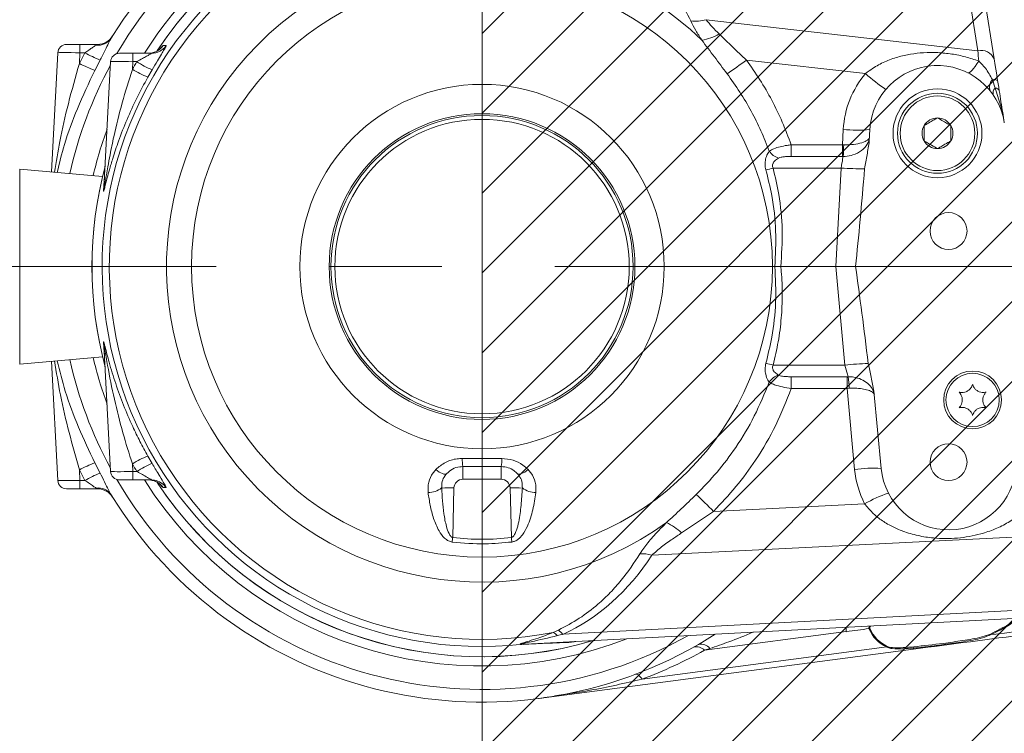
# Model space of a CAD drawing. Header units: millimetres. Extents: x 0 to 8410, y 0 to 5940.
# Tile 50 of 180: x 2513 to 2735, y 4148 to 4308. Entities that reach past the tile are written whole.
import ezdxf

# ---------------------------------------------------------------- set-up
doc = ezdxf.new("R2010")
doc.units = ezdxf.units.MM
doc.header["$LTSCALE"] = 10
doc.linetypes.add('CENTERX2', pattern=[20.32, 12.7, -2.54, 2.54, -2.54])
doc.styles.add('SLDTEXTSTYLE0', font='TXT', dxfattribs={"width": 0.605})
doc.dimstyles.new('SLDDIMSTYLE0', dxfattribs={"dimtxt": 50, "dimasz": 50, "dimexe": 0, "dimexo": 0.0625, "dimgap": 12.5, "dimtad": 1, "dimtoh": 1, "dimdec": 1, "dimrnd": 1e-09, "dimzin": 12, "dimdsep": 46, "dimtxsty": 'SLDTEXTSTYLE0', "dimsah": 1, "dimcen": 0.09, "dimadec": 0, "dimazin": 0, "dimtfac": 1, "dimtofl": 0, "dimtmove": 0, "dimatfit": 3, "dimfxl": 1, "dimfrac": 2, "dimtolj": 1, "dimtzin": 12, "dimarcsym": 0})

# ---------------------------------------------------------------- blocks, each defined once
blk = doc.blocks.new('*D2')
at = {"color": 7, "linetype": 'Continuous', "lineweight": 0}
for p, q in [((2617.03, 4402.87), (2347.03, 4402.87)), ((2362.03, 4102.87), (2362.03, 4402.87)), ((2617.03, 4102.87), (2347.03, 4102.87))]:
    blk.add_line(p, q, dxfattribs=at)
for points in [[(2362.03, 4402.87), (2354.53, 4352.87), (2369.53, 4352.87)], [(2362.03, 4102.87), (2369.53, 4152.87), (2354.53, 4152.87)]]:
    blk.add_solid(points, dxfattribs=at)
at = {"color": 7, "linetype": 'Continuous', "lineweight": 0, "char_height": 50, "attachment_point": 1, "rotation": 90, "style": 'SLDTEXTSTYLE0'}
for s, insert in [('300', (2297.58, 4232.03)), ('%%c', (2297.58, 4159.14))]:
    blk.add_mtext(s, dxfattribs=dict(at, insert=insert))

msp = doc.modelspace()

# ---------------------------------------------------------------- hatches: boundary and pattern name
at = {"linetype": 'Continuous'}
h = msp.add_hatch(dxfattribs=at)
h.set_pattern_fill('ANSI31', color=8, scale=4, style=0)
h.paths.add_polyline_path([(2617.03, 4402.87), (2617.03, 4102.87), (2917.03, 4102.87), (2917.03, 4402.87)], flags=0)

# ---------------------------------------------------------------- linework, layer by layer
at = {"color": 7, "linetype": 'Continuous', "lineweight": 0}
for p, q in [((2617.03, 4402.87), (2617.03, 4102.87)), ((2729.47, 4317.48), (2732.3, 4299.59)), ((2523.55, 4302.87), (2526.54, 4302.87)), ((2526.54, 4302.87), (2530.5, 4302.87)), ((2520.14, 4274.17), (2521.55, 4300.98)), ((2531.95, 4270.48), (2533.44, 4298.98)), ((2535.44, 4300.87), (2538.44, 4300.87)), ((2538.44, 4300.87), (2542.64, 4300.87)), ((2704.18, 4281.11), (2704.32, 4283.71)), ((2531.63, 4273.16), (2512.98, 4274.79)), ((2532.04, 4272.62), (2532.08, 4272.83)), ((2684.27, 4252.87), (2696.63, 4252.87)), ((2533.44, 4206.77), (2531.95, 4235.26)), ((2512.98, 4230.95), (2531.63, 4232.58)), ((2521.55, 4204.77), (2520.14, 4231.58)), ((2706.86, 4207.46), (2705.24, 4224.86)), ((2621.34, 4207.87), (2612.72, 4207.87)), ((2538.44, 4204.87), (2535.44, 4204.87)), ((2542.64, 4204.87), (2538.44, 4204.87)), ((2526.54, 4202.87), (2523.55, 4202.87)), ((2530.5, 4202.87), (2526.54, 4202.87)), ((2533.75, 4201.21), (2533.89, 4200.99)), ((2785.56, 4176.29), (2626.75, 4167.92)), ((2665.77, 4167.85), (2666.52, 4168.31)), ((2714.14, 4166.79), (2629.8, 4155.71)), ((2714.18, 4167.05), (2714.14, 4166.79))]:
    msp.add_line(p, q, dxfattribs=at)
at = {"color": 8, "linetype": 'Continuous', "lineweight": 0}
for p, q in [((2728.61, 4301.44), (2725.78, 4319.33)), ((2667.46, 4308.42), (2728.61, 4301.44)), ((2526.54, 4300.98), (2526.54, 4302.87)), ((2526.42, 4298.57), (2527.64, 4300.98)), ((2526.54, 4300.98), (2526.42, 4298.57)), ((2527.64, 4300.98), (2526.54, 4300.98)), ((2531.07, 4299.33), (2529.89, 4297.02)), ((2538.44, 4298.98), (2538.35, 4297.25)), ((2538.44, 4298.98), (2538.44, 4300.87)), ((2539.34, 4298.98), (2538.44, 4298.98)), ((2703.34, 4296.29), (2676.55, 4299.34)), ((2542.77, 4297.14), (2541.82, 4295.49)), ((2731.9, 4294.92), (2732.5, 4293.04)), ((2698.14, 4280.29), (2698.33, 4283.72)), ((2686.61, 4280.29), (2698.14, 4280.29)), ((2686.61, 4277.66), (2686.61, 4280.29)), ((2698.14, 4280.29), (2698.43, 4280.28)), ((2698.14, 4277.66), (2698.14, 4280.29)), ((2698.14, 4277.66), (2686.61, 4277.66)), ((2698.29, 4277.66), (2698.14, 4277.66)), ((2512.98, 4274.79), (2512.98, 4252.87)), ((2697.85, 4275.03), (2682.54, 4275.03)), ((2696.64, 4252.87), (2697.85, 4275.03)), ((2531.87, 4269.91), (2531.98, 4272.16)), ((2512.98, 4252.87), (2512.98, 4230.95)), ((2698.7, 4230.71), (2696.63, 4252.87)), ((2531.98, 4233.58), (2531.87, 4235.84)), ((2682.54, 4230.71), (2698.7, 4230.71)), ((2686.61, 4228.08), (2699.19, 4228.08)), ((2686.61, 4225.45), (2686.61, 4228.08)), ((2699.19, 4228.08), (2699.43, 4228.09)), ((2699.19, 4225.45), (2699.19, 4228.08)), ((2699.19, 4225.45), (2686.61, 4225.45)), ((2699.19, 4225.45), (2699.68, 4225.48)), ((2700.89, 4207.21), (2699.19, 4225.45)), ((2541.82, 4210.25), (2542.77, 4208.6)), ((2529.89, 4208.72), (2531.07, 4206.41)), ((2538.35, 4208.49), (2538.44, 4206.77)), ((2527.64, 4204.77), (2526.42, 4207.17)), ((2526.42, 4207.17), (2526.54, 4204.77)), ((2538.44, 4206.77), (2539.34, 4206.77)), ((2538.44, 4204.87), (2538.44, 4206.77)), ((2612.72, 4207.87), (2612.72, 4205.03)), ((2621.34, 4207.87), (2621.34, 4205.03)), ((2526.54, 4204.77), (2527.64, 4204.77)), ((2526.54, 4204.77), (2526.54, 4202.87)), ((2621.34, 4205.03), (2612.72, 4205.03)), ((2610.72, 4203.08), (2610.43, 4191.92)), ((2623.63, 4191.92), (2623.34, 4203.08)), ((2669.12, 4197.8), (2703.14, 4199.49)), ((2744.07, 4192.35), (2655.24, 4187.92)), ((2635.21, 4170.13), (2785.82, 4178.06)), ((2633.07, 4170.54), (2634.21, 4171.1)), ((2699, 4170.73), (2667.08, 4166.54)), ((2635.21, 4170.13), (2633.98, 4169.83)), ((2666.52, 4168.31), (2669.53, 4170.18)), ((2626.36, 4167.88), (2626.27, 4167.88)), ((2626.66, 4167.92), (2626.75, 4167.92)), ((2653.09, 4160.05), (2708.11, 4167.28)), ((2668.3, 4166.94), (2667.08, 4166.54))]:
    msp.add_line(p, q, dxfattribs=at)
at = {"color": 7, "linetype": 'CENTERX2', "lineweight": 0}
msp.add_line((2430.19, 4252.87), (3797.54, 4252.87), dxfattribs=at)
at = {"color": 8, "linetype": 'Continuous', "lineweight": 0, "flags": 128}
for points in [[(2545.28, 4302.6), (2545.78, 4302.59), (2545.92, 4302.58)], [(2728.8, 4299.1), (2728.4, 4298.47), (2728.02, 4297.91), (2727.65, 4297.43), (2727.32, 4297.04), (2727.02, 4296.74), (2726.76, 4296.55), (2726.55, 4296.46), (2726.38, 4296.47)], [(2697.85, 4275.03), (2697.95, 4275.59), (2698.03, 4276.13), (2698.12, 4276.62), (2698.19, 4277.05), (2698.24, 4277.4), (2698.29, 4277.66)], [(2699.43, 4228.09), (2699.36, 4228.35), (2699.26, 4228.7), (2699.14, 4229.12), (2699.01, 4229.62), (2698.86, 4230.15), (2698.7, 4230.71)], [(2606.64, 4207.21), (2607.03, 4206.91), (2607.42, 4206.65), (2607.79, 4206.44), (2608.14, 4206.29), (2608.45, 4206.2), (2608.72, 4206.17), (2608.93, 4206.2), (2609.08, 4206.3)], [(2624.97, 4206.3), (2625.13, 4206.2), (2625.34, 4206.17), (2625.6, 4206.2), (2625.92, 4206.29), (2626.26, 4206.44), (2626.64, 4206.65), (2627.02, 4206.91), (2627.42, 4207.21)], [(2545.92, 4203.16), (2545.42, 4203.15), (2545.28, 4203.15)], [(2653.09, 4160.05), (2652.86, 4160.35), (2652.64, 4160.6), (2652.43, 4160.81), (2652.24, 4160.98), (2652.05, 4161.1), (2651.88, 4161.17), (2651.73, 4161.19), (2651.59, 4161.17)]]:
    msp.add_lwpolyline(points, dxfattribs=at)
at = {"color": 7, "linetype": 'Continuous', "lineweight": 0, "flags": 128}
for points in [[(2732.3, 4299.59), (2732.54, 4298.1), (2732.8, 4296.45), (2733.07, 4294.71)], [(2542.69, 4204.81), (2542.47, 4204.84), (2541.99, 4204.87)], [(2543.31, 4204.81), (2543.12, 4204.84), (2542.64, 4204.87)]]:
    msp.add_lwpolyline(points, dxfattribs=at)
at = {"color": 8, "linetype": 'Continuous', "lineweight": 0}
msp.add_circle((2617.03, 4252.87), 65.36, dxfattribs=at)
at = {"color": 7, "linetype": 'Continuous', "lineweight": 0}
for centre, radius in [((2617.03, 4252.87), 41), ((2719.53, 4282.87), 10), ((2719.53, 4282.87), 9), ((2719.53, 4282.87), 8.4), ((2617.03, 4252.87), 34.4), ((2617.03, 4252.87), 34), ((2617.03, 4252.87), 33.13), ((2722.03, 4260.87), 4.15), ((2727.43, 4222.87), 6.5), ((2727.43, 4222.87), 6), ((2722.03, 4208.87), 4.15)]:
    msp.add_circle(centre, radius, dxfattribs=at)
for centre, radius, start, end in [((2617.03, 4252.87), 98, 54.0476, 148.3861), ((2617.03, 4252.87), 87.78, 69.9698, 146.3131), ((2530.5, 4306.87), 4, 270, 328.0343), ((2523.55, 4300.87), 2, 90, 177), ((2535.44, 4298.87), 2, 90, 177), ((2719.53, 4282.87), 15.23, 9, 176.854), ((2719.53, 4282.87), 3.46, 90, 150), ((2719.53, 4282.87), 3.46, 30, 90), ((2719.53, 4282.87), 3.46, 150, 210), ((2719.53, 4282.87), 3.46, 330, 30), ((2719.53, 4282.87), 3.46, 210, 270), ((2719.53, 4282.87), 3.46, 270, 330), ((2617.03, 4252.87), 87.78, 165.0784, 194.9216), ((2722.03, 4208.87), 15.23, 185.3309, 356.854), ((2535.44, 4206.87), 2, 183, 270), ((2523.55, 4204.87), 2, 183, 270), ((2617.03, 4252.87), 87.78, 213.7577, 286.5385), ((2530.5, 4198.87), 4, 31.9657, 90), ((2617.03, 4252.87), 98, 211.6139, 299.8259)]:
    msp.add_arc(centre, radius, start, end, dxfattribs=at)
at = {"color": 8, "linetype": 'Continuous', "lineweight": 0}
for centre, radius, start, end in [((2617.03, 4252.87), 95.12, 57.2789, 149.7576), ((2617.03, 4252.87), 89.87, 93.1895, 147.7149), ((2617.03, 4252.87), 87.77, 69.9884, 146.3985), ((2617.03, 4252.87), 85.49, 80.3065, 276.2066), ((2617.03, 4252.87), 83.88, 75.7846, 281.0284), ((2617.03, 4252.87), 71, 45.8394, 305.7726), ((2665.1, 4316.28), 8.21, 262.3476, 286.7069), ((2530.64, 4306.16), 3.5, 262.1356, 326.7502), ((2664.65, 4315.01), 11.36, 279.3222, 300.449), ((2541.99, 4304.86), 3.99, 270.0149, 325.4117), ((2542.64, 4304.86), 3.99, 270.0164, 325.176), ((2729.34, 4298.3), 3.22, 23.5772, 103.1253), ((2543.52, 4329.68), 32.8, 241.0546, 247.7074), ((2552.48, 4319.39), 24.28, 237.2486, 246.4435), ((2611.7, 4386.9), 108.96, 303.7097, 306.5215), ((2617.03, 4252.87), 95.12, 151.5337, 167.2853), ((2541.53, 4327.75), 32.86, 242.6248, 249.2628), ((2550.91, 4317.74), 24.03, 238.4879, 247.7861), ((2719.53, 4282.56), 21.23, 139.7027, 176.854), ((2727.71, 4322.85), 36.05, 227.4534, 236.6839), ((2733.6, 4293.27), 2.37, 135.8995, 201.1532), ((2732.23, 4293.44), 1.52, 56.5433, 102.7169), ((2733.57, 4291.92), 1.54, 133.6244, 196.195), ((2732.47, 4291.97), 1.07, 25.595, 88.3006), ((2617.03, 4252.87), 89.87, 159.8771, 166.8308), ((2701.4, 4312.42), 28.86, 263.8958, 275.8123), ((2669.83, 4280.54), 28.6, 354.2227, 359.486), ((2685.01, 4281.14), 4.05, 214.3006, 251.9825), ((2617.03, 4252.87), 87.77, 165.0996, 194.9004), ((2670.03, 4322.81), 49.39, 282.7365, 284.676), ((2702.02, 4339.92), 65.03, 266.3276, 270.9756), ((2528.43, 4273.03), 3.65, 346.311, 357.0091), ((2528.42, 4270.66), 3.53, 347.5981, 357.0086), ((2528.42, 4235.08), 3.53, 2.9914, 12.4019), ((2617.03, 4252.87), 89.87, 193.1692, 200.1229), ((2528.43, 4232.72), 3.65, 2.9909, 13.689), ((2617.03, 4252.87), 95.12, 192.7147, 208.4663), ((2669.91, 4182.43), 49.91, 75.33, 77.2495), ((2705.33, 4166.05), 65.01, 91.2149, 95.8537), ((2685.01, 4224.6), 4.05, 108.0175, 145.6994), ((2682.63, 4225.2), 17.05, 0.9283, 9.7365), ((2550.9, 4188.01), 24.02, 112.2121, 121.5139), ((2541.52, 4178.01), 32.83, 110.7347, 117.3776), ((2552.48, 4186.33), 24.3, 113.5588, 122.746), ((2621.3, 4209.35), 8.71, 177.7521, 189.8069), ((2612.76, 4209.35), 8.71, 350.1931, 2.2479), ((2543.51, 4176.08), 32.78, 112.2902, 118.9478), ((2705.05, 4178.65), 28.87, 86.3887, 98.278), ((2722.03, 4209.19), 21.23, 185.3309, 207.1619), ((2617.03, 4252.87), 95.12, 210.2424, 299.2294), ((2617.03, 4252.87), 89.87, 212.2851, 291.2726), ((2541.99, 4200.88), 3.99, 34.5918, 79.9466), ((2542.64, 4200.88), 3.99, 34.8343, 80.3298), ((2617.03, 4252.87), 87.77, 213.681, 286.5199), ((2612.72, 4203.03), 2, 90, 178.5), ((2621.34, 4203.03), 2, 1.5, 90), ((2530.64, 4199.58), 3.5, 33.2523, 97.8586), ((2604.89, 4207.13), 5.09, 270.0404, 306.855), ((2609.59, 4174.64), 28.46, 87.7212, 93.3121), ((2624.47, 4174.64), 28.46, 86.6879, 92.2788), ((2629.17, 4207.13), 5.09, 233.145, 269.9596), ((2583.31, 4113.24), 120.48, 44.5781, 47.1592), ((2718.75, 4172.22), 31.42, 109.0783, 119.7842), ((2652.68, 4182.88), 13.7, 47.3787, 64.6975), ((2117.94, 4253.12), 496.27, 352.7976, 352.916), ((3116.11, 4253.12), 496.27, 187.084, 187.2024), ((2652.92, 4180.64), 7.64, 72.3746, 92.741), ((2629.65, 4165.28), 6.28, 46.427, 56.9898), ((2629.9, 4165.6), 6.98, 40.3997, 51.9056), ((2661.18, 4168.48), 37.89, 3.4017, 4.9136), ((2703.81, 4172.67), 1.29, 283.8776, 292.1307), ((2711.4, 4174.45), 7.89, 202.5541, 245.3069), ((2711.49, 4174.47), 7.79, 202.5565, 245.3049), ((2638.51, 4162.08), 6.46, 93.0282, 104.1221), ((2732.23, 4170.92), 1.04, 223.766, 234.326), ((2626.92, 4163.58), 4.34, 93.4145, 98.5577), ((2626.95, 4164.17), 3.76, 92.9954, 99.0461), ((2616.06, 4258.31), 105, 290.6507, 299.0725), ((2665.31, 4164.91), 2.41, 42.6322, 106.0363), ((2666.31, 4165.39), 2.52, 37.8514, 102.3852), ((2707.39, 4168.25), 1.21, 306.5452, 314.489)]:
    msp.add_arc(centre, radius, start, end, dxfattribs=at)
for centre, major_axis, ratio, start_param, end_param in [((2526.55, 4300.87), (5, -0.1), 0.020885, 1.572878, 3.140936), ((2729.36, 4292.59), (-1.17, 14.22), 0.001633, 0.898564, 1.095144), ((2538.45, 4298.87), (5, -0.1), 0.020885, 1.572878, 3.140936), ((2617.03, 4252.91), (0, 90.32), 0.999996, 1.035557, 1.05757), ((2617.03, 4252.83), (0, 90.32), 0.999996, 2.084023, 2.106035), ((2538.45, 4206.87), (5, 0.1), 0.020885, 3.14225, 4.710307), ((2526.55, 4204.87), (5, 0.1), 0.020885, 3.14225, 4.710307), ((2617.03, 4246.05), (0, 54.54), 0.992495, 3.019365, 3.26382), ((2618.38, 4224.22), (-2.71, 57.51), 0.81153, 3.45192, 3.991815), ((2605.14, 4172.95), (136.76, 8.03), 0.077171, 5.464225, 5.517039)]:
    msp.add_ellipse(centre, major_axis=major_axis, ratio=ratio, start_param=start_param, end_param=end_param, dxfattribs=at)
at = {"color": 7, "linetype": 'Continuous', "lineweight": 0}
for centre, major_axis, ratio, start_param, end_param in [((2700.82, 4329.35), (6.3, 114.64), 0.052257, 3.985098, 4.220368), ((2701.95, 4195.55), (-5.38, 57.32), 0.104218, 6.272583, 6.273407), ((2703.74, 4176.39), (10.7, -114.64), 0.05211, 2.062814, 2.296452)]:
    msp.add_ellipse(centre, major_axis=major_axis, ratio=ratio, start_param=start_param, end_param=end_param, dxfattribs=at)
at = {"color": 8, "linetype": 'Continuous', "lineweight": 0}
for points, knots in [([(2664.01, 4308.15), (2663.15, 4309.86), (2661.43, 4313.29), (2658.46, 4317.66), (2655.47, 4321.3), (2652.61, 4324.27), (2649.39, 4327.08), (2645.73, 4329.77), (2642.97, 4331.3), (2641.53, 4332.1)], [0, 0, 0, 0, 0.184164, 0.370027, 0.491677, 0.613301, 0.738651, 0.863964, 1, 1, 1, 1]), ([(2666.49, 4303.8), (2666.02, 4304.54), (2665.08, 4306.02), (2664.37, 4307.43), (2664.01, 4308.15)], [0, 0, 0, 0, 0.495468, 1, 1, 1, 1]), ([(2667.46, 4308.42), (2667.91, 4307.89), (2668.8, 4306.81), (2669.87, 4305.75), (2670.41, 4305.22)], [0, 0, 0, 0, 0.495089, 1, 1, 1, 1]), ([(2533.57, 4304.24), (2533.38, 4303.9), (2532.99, 4303.18), (2532.21, 4301.55), (2531.55, 4300.23), (2531.15, 4299.47), (2531.07, 4299.33)], [0, 0, 0, 0, 0.2848702, 0.5923116, 0.9255846, 1, 1, 1, 1]), ([(2672.17, 4296.27), (2671.22, 4297.53), (2669.32, 4300.08), (2667.44, 4302.56), (2666.49, 4303.8)], [0, 0, 0, 0, 0.497325, 1, 1, 1, 1]), ([(2670.41, 4305.22), (2671.39, 4304.24), (2673.37, 4302.28), (2675.48, 4300.33), (2676.55, 4299.34)], [0, 0, 0, 0, 0.495918, 1, 1, 1, 1]), ([(2527.64, 4300.98), (2527.72, 4301.02), (2528.12, 4301.28), (2528.78, 4301.73), (2529.56, 4302.32), (2529.97, 4302.57), (2530.17, 4302.69)], [0, 0, 0, 0, 0.079917, 0.42514, 0.726892, 1, 1, 1, 1]), ([(2530.17, 4302.69), (2530.24, 4302.74), (2530.38, 4302.81), (2530.48, 4302.86), (2530.49, 4302.87), (2530.5, 4302.87)], [0, 0, 0, 0, 0.448296, 0.796697, 1, 1, 1, 1]), ([(2545.92, 4302.58), (2545.92, 4302.54), (2545.93, 4302.44), (2545.53, 4301.73), (2544.88, 4300.63), (2543.93, 4299.08), (2543.18, 4297.82), (2542.77, 4297.14)], [0, 0, 0, 0, 0.179068, 0.356307, 0.539977, 0.750492, 1, 1, 1, 1]), ([(2544.66, 4301.94), (2544.81, 4302.13), (2545.13, 4302.52), (2545.23, 4302.57), (2545.28, 4302.6)], [0, 0, 0, 0, 0.489602, 1, 1, 1, 1]), ([(2703.34, 4296.29), (2703.86, 4296.69), (2705.21, 4297.73), (2707.65, 4299.01), (2710.53, 4300.05), (2713.47, 4300.7), (2716.47, 4301.04), (2719.59, 4301.06), (2722.75, 4300.74), (2725.85, 4300.12), (2727.82, 4299.44), (2728.8, 4299.1)], [0, 0, 0, 0, 0.073471, 0.19066, 0.308037, 0.418485, 0.528945, 0.647491, 0.766025, 0.883007, 1, 1, 1, 1]), ([(2539.34, 4298.98), (2539.76, 4299.21), (2540.52, 4299.63), (2541.49, 4300.16), (2542.11, 4300.51), (2542.44, 4300.7), (2542.6, 4300.8), (2542.68, 4300.86), (2542.65, 4300.87), (2542.64, 4300.87)], [0, 0, 0, 0, 0.308134, 0.549474, 0.731884, 0.81917, 0.876017, 0.941312, 1, 1, 1, 1]), ([(2676.55, 4299.34), (2677.57, 4297.89), (2679.63, 4294.97), (2682.3, 4290.29), (2684.69, 4285.41), (2685.97, 4282), (2686.61, 4280.29)], [0, 0, 0, 0, 0.247223, 0.494439, 0.74722, 1, 1, 1, 1]), ([(2728.8, 4299.1), (2729.33, 4298.58), (2730.56, 4297.36), (2731.41, 4295.81), (2731.9, 4294.92)], [0, 0, 0, 0, 0.424857, 1, 1, 1, 1]), ([(2520.84, 4274.1), (2521.2, 4276.42), (2522.01, 4281.59), (2523.92, 4289.75), (2525.56, 4295.56), (2526.42, 4298.57)], [0, 0, 0, 0, 0.2806605, 0.6270166, 1, 1, 1, 1]), ([(2529.89, 4297.02), (2528.54, 4294.15), (2525.97, 4288.69), (2523.09, 4281), (2521.94, 4276.15), (2521.44, 4274.05)], [0, 0, 0, 0, 0.3846, 0.733246, 1, 1, 1, 1]), ([(2531.95, 4270.48), (2531.95, 4270.45), (2531.95, 4270.4), (2531.95, 4270.37), (2531.96, 4270.39), (2531.98, 4270.45), (2532, 4270.55), (2532.04, 4270.77), (2532.13, 4271.34), (2532.29, 4272.29), (2532.52, 4273.7), (2532.86, 4275.62), (2533.39, 4278.49), (2534.4, 4283.3), (2535.97, 4289.74), (2537.56, 4294.75), (2538.35, 4297.25)], [0, 0, 0, 0, 0.0059513, 0.0096424, 0.0146786, 0.0183384, 0.0259525, 0.0311111, 0.0500232, 0.0933466, 0.138097, 0.2042325, 0.3024058, 0.4483729, 0.7242717, 1, 1, 1, 1]), ([(2541.82, 4295.49), (2540.98, 4293.93), (2539.28, 4290.81), (2537.09, 4285.98), (2535.31, 4281.44), (2534.05, 4277.63), (2533.24, 4274.88), (2532.74, 4273.03), (2532.39, 4271.66), (2532.15, 4270.72), (2531.99, 4270.13), (2531.92, 4269.87), (2531.87, 4269.79), (2531.87, 4269.87), (2531.87, 4269.91)], [0, 0, 0, 0, 0.177687, 0.356049, 0.534057, 0.675093, 0.770819, 0.836357, 0.881897, 0.928608, 0.951593, 0.969965, 0.984583, 1, 1, 1, 1]), ([(2681.66, 4278.85), (2681.06, 4280.38), (2679.87, 4283.44), (2677.64, 4287.87), (2675.11, 4292.18), (2673.15, 4294.91), (2672.17, 4296.27)], [0, 0, 0, 0, 0.2473256, 0.4946444, 0.7473244, 1, 1, 1, 1]), ([(2732.5, 4293.04), (2732.92, 4291.76), (2733.55, 4289.84), (2734.21, 4287.26), (2734.46, 4285.93), (2734.57, 4285.26), (2734.57, 4285.25)], [0, 0, 0, 0, 0.495855, 0.74562, 0.996168, 1, 1, 1, 1]), ([(2698.29, 4277.66), (2698.45, 4277.66), (2699.2, 4277.67), (2700.7, 4277.97), (2702.52, 4278.92), (2703.85, 4280.36), (2704.2, 4281.42), (2704.22, 4281.94), (2704.22, 4281.94)], [0, 0, 0, 0, 0.0539852, 0.2450798, 0.4952771, 0.746911, 0.9981947, 1, 1, 1, 1]), ([(2698.43, 4280.28), (2698.6, 4280.28), (2699.35, 4280.26), (2700.84, 4280.34), (2702.61, 4280.69), (2703.68, 4281.17), (2704.13, 4281.6), (2704.22, 4281.82), (2704.22, 4281.94), (2704.22, 4281.94)], [0, 0, 0, 0, 0.053604, 0.243778, 0.494339, 0.746709, 0.870346, 0.998208, 1, 1, 1, 1]), ([(2681.66, 4278.85), (2682, 4279.05), (2682.67, 4279.43), (2684.09, 4279.84), (2685.44, 4280.12), (2686.3, 4280.24), (2686.61, 4280.29)], [0, 0, 0, 0, 0.275694, 0.555594, 0.843117, 1, 1, 1, 1]), ([(2680.92, 4274.63), (2680.87, 4274.84), (2680.73, 4275.44), (2680.71, 4276.49), (2681.01, 4277.8), (2681.43, 4278.48), (2681.66, 4278.85)], [0, 0, 0, 0, 0.1330486, 0.3709085, 0.6484006, 1, 1, 1, 1]), ([(2683.76, 4277.28), (2683.45, 4277.09), (2683.02, 4276.81), (2682.62, 4276.3), (2682.45, 4275.95), (2682.39, 4275.64), (2682.42, 4275.32), (2682.5, 4275.14), (2682.54, 4275.03)], [0, 0, 0, 0, 0.411001, 0.577166, 0.684998, 0.809475, 0.886536, 1, 1, 1, 1]), ([(2686.61, 4277.66), (2686.43, 4277.66), (2685.93, 4277.65), (2685.16, 4277.61), (2684.36, 4277.52), (2683.94, 4277.36), (2683.76, 4277.28)], [0, 0, 0, 0, 0.180106, 0.496226, 0.771916, 1, 1, 1, 1]), ([(2682.93, 4252.87), (2683.06, 4255.52), (2683.32, 4260.87), (2682.5, 4268.18), (2681.39, 4272.72), (2680.92, 4274.63)], [0, 0, 0, 0, 0.362269, 0.730849, 1, 1, 1, 1]), ([(2682.54, 4275.03), (2683, 4273.06), (2684.06, 4268.47), (2684.79, 4261.02), (2684.44, 4255.6), (2684.27, 4252.87)], [0, 0, 0, 0, 0.2714616, 0.6325866, 1, 1, 1, 1]), ([(2531.98, 4272.16), (2531.98, 4272.26), (2531.99, 4272.37), (2532.03, 4272.59), (2532.04, 4272.62)], [0, 0, 0, 0, 0.860187, 1, 1, 1, 1]), ([(2680.92, 4231.11), (2681.39, 4233.05), (2682.49, 4237.56), (2683.31, 4244.87), (2683.06, 4250.19), (2682.93, 4252.87)], [0, 0, 0, 0, 0.273335, 0.633611, 1, 1, 1, 1]), ([(2684.27, 4252.87), (2684.31, 4252.5), (2684.51, 4250.4), (2684.67, 4246.54), (2684.44, 4241.26), (2683.78, 4235.96), (2682.96, 4232.46), (2682.54, 4230.71)], [0, 0, 0, 0, 0.0495238, 0.2836411, 0.5177688, 0.7588829, 1, 1, 1, 1]), ([(2531.87, 4235.84), (2531.87, 4235.88), (2531.87, 4235.96), (2531.92, 4235.86), (2532.03, 4235.5), (2532.26, 4234.59), (2532.62, 4233.15), (2533.36, 4230.37), (2534.54, 4226.54), (2536.31, 4221.68), (2538.17, 4217.33), (2540.03, 4213.52), (2541.22, 4211.34), (2541.82, 4210.25)], [0, 0, 0, 0, 0.015926, 0.031919, 0.051463, 0.0876, 0.154156, 0.221048, 0.397356, 0.574253, 0.750794, 0.875418, 1, 1, 1, 1]), ([(2538.35, 4208.49), (2537.61, 4210.81), (2536.08, 4215.62), (2534.24, 4223.05), (2532.97, 4229.31), (2532.31, 4233.36), (2532.05, 4234.89), (2531.99, 4235.26), (2531.96, 4235.36), (2531.95, 4235.37), (2531.95, 4235.33), (2531.95, 4235.28), (2531.95, 4235.26)], [0, 0, 0, 0, 0.256221, 0.530246, 0.804142, 0.935456, 0.966575, 0.980466, 0.985965, 0.990068, 0.996393, 1, 1, 1, 1]), ([(2532.03, 4233.16), (2532.01, 4233.29), (2531.98, 4233.47), (2531.98, 4233.56), (2531.98, 4233.58)], [0, 0, 0, 0, 0.746775, 1, 1, 1, 1]), ([(2526.42, 4207.17), (2525.63, 4209.95), (2524.05, 4215.52), (2522.1, 4223.68), (2521.25, 4229.08), (2520.84, 4231.64)], [0, 0, 0, 0, 0.343847, 0.690021, 1, 1, 1, 1]), ([(2521.45, 4231.69), (2522, 4229.39), (2523.22, 4224.33), (2526.15, 4216.66), (2528.64, 4211.38), (2529.89, 4208.72)], [0, 0, 0, 0, 0.291607, 0.643379, 1, 1, 1, 1]), ([(2681.66, 4226.89), (2681.56, 4227.03), (2681.24, 4227.51), (2680.85, 4228.49), (2680.66, 4229.83), (2680.83, 4230.68), (2680.92, 4231.11)], [0, 0, 0, 0, 0.14394, 0.479126, 0.732153, 1, 1, 1, 1]), ([(2682.54, 4230.71), (2682.49, 4230.59), (2682.4, 4230.38), (2682.39, 4230), (2682.49, 4229.68), (2682.78, 4229.18), (2683.22, 4228.79), (2683.63, 4228.54), (2683.76, 4228.46)], [0, 0, 0, 0, 0.1243732, 0.2261704, 0.3670368, 0.4568936, 0.8253717, 1, 1, 1, 1]), ([(2683.76, 4228.46), (2683.79, 4228.44), (2683.98, 4228.34), (2684.54, 4228.2), (2685.48, 4228.1), (2686.22, 4228.09), (2686.61, 4228.08)], [0, 0, 0, 0, 0.041422, 0.258386, 0.614695, 1, 1, 1, 1]), ([(2699.43, 4228.09), (2699.87, 4228.07), (2700.89, 4228.03), (2702.41, 4227.54), (2703.88, 4226.64), (2704.95, 4225.42), (2705.27, 4224.5), (2705.32, 4224.03), (2705.32, 4224.03)], [0, 0, 0, 0, 0.145745, 0.339518, 0.540556, 0.76624, 0.998151, 1, 1, 1, 1]), ([(2665.23, 4201.58), (2666.83, 4203.23), (2670.04, 4206.55), (2674.45, 4212.46), (2678.52, 4219.2), (2680.61, 4224.31), (2681.66, 4226.89)], [0, 0, 0, 0, 0.226583, 0.455499, 0.725734, 1, 1, 1, 1]), ([(2686.61, 4225.45), (2685.95, 4225.56), (2684.61, 4225.77), (2682.97, 4226.21), (2682.06, 4226.62), (2681.72, 4226.85), (2681.66, 4226.89)], [0, 0, 0, 0, 0.340709, 0.691296, 0.945797, 1, 1, 1, 1]), ([(2686.61, 4225.45), (2685.52, 4222.67), (2683.34, 4217.07), (2679.02, 4209.73), (2674.29, 4203.24), (2670.85, 4199.62), (2669.12, 4197.8)], [0, 0, 0, 0, 0.271057, 0.546349, 0.771982, 1, 1, 1, 1]), ([(2699.68, 4225.48), (2700.11, 4225.49), (2701.12, 4225.53), (2702.62, 4225.4), (2704.02, 4225.09), (2704.85, 4224.71), (2705.23, 4224.33), (2705.31, 4224.14), (2705.32, 4224.03), (2705.32, 4224.03)], [0, 0, 0, 0, 0.144885, 0.338383, 0.540066, 0.766295, 0.880651, 0.998168, 1, 1, 1, 1]), ([(2542.77, 4208.6), (2543.26, 4207.78), (2543.77, 4206.94), (2544.63, 4205.52), (2545.28, 4204.46), (2545.84, 4203.47), (2545.96, 4203.18), (2545.92, 4203.16), (2545.92, 4203.16)], [0, 0, 0, 0, 0.299012, 0.306417, 0.577222, 0.768738, 0.963178, 1, 1, 1, 1]), ([(2606.64, 4207.21), (2607.32, 4207.79), (2608.68, 4208.95), (2610.88, 4209.63), (2612.21, 4209.68), (2612.6, 4209.7)], [0, 0, 0, 0, 0.4112133, 0.8280843, 1, 1, 1, 1]), ([(2612.6, 4209.7), (2614.6, 4209.69), (2617.55, 4209.69), (2620.51, 4209.69), (2621.46, 4209.7)], [0, 0, 0, 0, 0.677633, 1, 1, 1, 1]), ([(2621.46, 4209.7), (2622.32, 4209.62), (2624.04, 4209.47), (2626.06, 4208.45), (2627.04, 4207.56), (2627.42, 4207.21)], [0, 0, 0, 0, 0.381272, 0.758299, 1, 1, 1, 1]), ([(2531.07, 4206.41), (2531.42, 4205.74), (2532.1, 4204.43), (2532.95, 4202.64), (2533.37, 4201.86), (2533.57, 4201.5)], [0, 0, 0, 0, 0.361007, 0.705142, 1, 1, 1, 1]), ([(2542.64, 4204.87), (2542.65, 4204.87), (2542.67, 4204.87), (2542.64, 4204.91), (2542.45, 4205.04), (2541.87, 4205.38), (2540.9, 4205.9), (2539.99, 4206.4), (2539.48, 4206.69), (2539.34, 4206.77)], [0, 0, 0, 0, 0.025174, 0.091147, 0.163104, 0.329484, 0.62347, 0.902892, 1, 1, 1, 1]), ([(2604.89, 4202.04), (2604.88, 4202.82), (2604.86, 4204.38), (2605.69, 4206.13), (2606.42, 4206.96), (2606.64, 4207.21)], [0, 0, 0, 0, 0.4140532, 0.8281541, 1, 1, 1, 1]), ([(2609.08, 4206.3), (2608.95, 4206.15), (2608.5, 4205.62), (2607.97, 4204.53), (2607.95, 4203.55), (2607.95, 4203.06)], [0, 0, 0, 0, 0.171241, 0.584821, 1, 1, 1, 1]), ([(2626.11, 4203.06), (2626.1, 4203.55), (2626.09, 4204.53), (2625.56, 4205.62), (2625.11, 4206.15), (2624.97, 4206.3)], [0, 0, 0, 0, 0.415186, 0.828757, 1, 1, 1, 1]), ([(2627.42, 4207.21), (2627.63, 4206.96), (2628.37, 4206.13), (2629.2, 4204.38), (2629.17, 4202.82), (2629.16, 4202.04)], [0, 0, 0, 0, 0.171846, 0.585946, 1, 1, 1, 1]), ([(2530.17, 4203.05), (2529.96, 4203.17), (2529.52, 4203.45), (2528.67, 4204.1), (2528, 4204.54), (2527.64, 4204.77)], [0, 0, 0, 0, 0.282684, 0.621913, 1, 1, 1, 1]), ([(2545.28, 4203.15), (2545.21, 4203.18), (2545.11, 4203.24), (2544.78, 4203.65), (2544.66, 4203.8)], [0, 0, 0, 0, 0.642153, 1, 1, 1, 1]), ([(2530.5, 4202.87), (2530.48, 4202.88), (2530.46, 4202.89), (2530.34, 4202.96), (2530.22, 4203.02), (2530.17, 4203.05)], [0, 0, 0, 0, 0.366168, 0.666129, 1, 1, 1, 1]), ([(2610.3, 4190.9), (2610.02, 4190.97), (2609.38, 4191.12), (2608.31, 4191.98), (2607.11, 4193.68), (2606.06, 4196.2), (2605.33, 4199.12), (2605.04, 4201.08), (2604.89, 4202.04)], [0, 0, 0, 0, 0.0617076, 0.14373, 0.2976714, 0.5344536, 0.772289, 1, 1, 1, 1]), ([(2607.95, 4203.06), (2608, 4202.09), (2608.11, 4200.16), (2608.41, 4197.26), (2608.88, 4194.79), (2609.42, 4193.06), (2609.9, 4192.26), (2610.22, 4191.99), (2610.37, 4191.94), (2610.43, 4191.92)], [0, 0, 0, 0, 0.248233, 0.499133, 0.749607, 0.895675, 0.960932, 0.98378, 1, 1, 1, 1]), ([(2623.63, 4191.92), (2623.7, 4191.94), (2623.82, 4191.99), (2624.08, 4192.19), (2624.44, 4192.69), (2624.9, 4193.82), (2625.44, 4196.03), (2625.88, 4199.21), (2626.03, 4201.76), (2626.11, 4203.06)], [0, 0, 0, 0, 0.019778, 0.031923, 0.08191, 0.173218, 0.3437, 0.664746, 1, 1, 1, 1]), ([(2629.16, 4202.04), (2628.96, 4200.74), (2628.57, 4198.17), (2627.55, 4194.96), (2626.36, 4192.75), (2625.35, 4191.63), (2624.52, 4191.07), (2623.99, 4190.95), (2623.76, 4190.9)], [0, 0, 0, 0, 0.3080739, 0.6105393, 0.7809366, 0.882504, 0.9485006, 1, 1, 1, 1]), ([(2658.53, 4195.27), (2659.65, 4196.29), (2661.9, 4198.35), (2664.11, 4200.5), (2665.23, 4201.58)], [0, 0, 0, 0, 0.498268, 1, 1, 1, 1]), ([(2741.79, 4201.42), (2741.3, 4200.69), (2740.25, 4199.08), (2738.07, 4197.04), (2735.45, 4195.22), (2732.49, 4193.76), (2728.71, 4192.47), (2724.03, 4191.64), (2719.22, 4191.65), (2715.11, 4192.28), (2711.97, 4193.19), (2709.2, 4194.4), (2706.89, 4195.78), (2704.8, 4197.45), (2703.7, 4198.8), (2703.14, 4199.49)], [0, 0, 0, 0, 0.058598, 0.128966, 0.201569, 0.277932, 0.355686, 0.474858, 0.595475, 0.674966, 0.756064, 0.819075, 0.883066, 0.940626, 1, 1, 1, 1]), ([(2669.12, 4197.8), (2667.92, 4196.99), (2665.51, 4195.37), (2663.14, 4193.77), (2661.95, 4192.96)], [0, 0, 0, 0, 0.498093, 1, 1, 1, 1]), ([(2652.56, 4188.27), (2653.12, 4189.09), (2654.28, 4190.77), (2656.44, 4193.11), (2657.92, 4194.63), (2658.53, 4195.27)], [0, 0, 0, 0, 0.358153, 0.732101, 1, 1, 1, 1]), ([(2661.95, 4192.96), (2661.27, 4192.5), (2659.73, 4191.46), (2657.36, 4189.81), (2655.95, 4188.56), (2655.24, 4187.92)], [0, 0, 0, 0, 0.281848, 0.636472, 1, 1, 1, 1]), ([(2623.76, 4190.9), (2621.76, 4190.71), (2617.28, 4190.28), (2612.79, 4190.68), (2610.3, 4190.9)], [0, 0, 0, 0, 0.445815, 1, 1, 1, 1]), ([(2634.21, 4171.1), (2635.82, 4171.94), (2639.08, 4173.65), (2642.87, 4176.6), (2645.95, 4179.51), (2649.29, 4183.25), (2651.25, 4186.25), (2652.56, 4188.27)], [0, 0, 0, 0, 0.1935639, 0.3921748, 0.5423833, 0.6926392, 1, 1, 1, 1]), ([(2731.63, 4170.08), (2734.31, 4170.39), (2745.5, 4171.68), (2763.03, 4173.72), (2777.86, 4175.47), (2784.17, 4176.22)], [0, 0, 0, 0, 0.1528469, 0.6391258, 1, 1, 1, 1]), ([(2731.48, 4170.2), (2732.91, 4170.92), (2735.17, 4172.06), (2737.01, 4173.31), (2737.69, 4173.77)], [0, 0, 0, 0, 0.62945, 1, 1, 1, 1]), ([(2738.07, 4173.79), (2737.32, 4173.28), (2735.41, 4171.99), (2733.06, 4170.8), (2731.63, 4170.08)], [0, 0, 0, 0, 0.390346, 1, 1, 1, 1]), ([(2626.27, 4167.88), (2626.08, 4167.87), (2625.8, 4167.85), (2625.62, 4167.88), (2625.56, 4167.91), (2625.57, 4167.94), (2625.68, 4168.01), (2626.27, 4168.23), (2627.69, 4168.64), (2630.07, 4169.41), (2631.92, 4170.11), (2633.07, 4170.54)], [0, 0, 0, 0, 0.073749, 0.105204, 0.118427, 0.146044, 0.162223, 0.22377, 0.414742, 0.634907, 1, 1, 1, 1]), ([(2678.09, 4170.63), (2678.06, 4170.61), (2676.24, 4169.84), (2672.98, 4168.56), (2669.73, 4167.43), (2668.3, 4166.94)], [0, 0, 0, 0, 0.010344, 0.5646106, 1, 1, 1, 1]), ([(2704.12, 4171.42), (2704.11, 4171.5), (2704.08, 4171.66), (2704.14, 4171.87), (2704.23, 4171.98), (2704.25, 4172.01)], [0, 0, 0, 0, 0.441516, 0.873067, 1, 1, 1, 1]), ([(2704.47, 4172.02), (2704.44, 4171.98), (2704.34, 4171.87), (2704.26, 4171.68), (2704.28, 4171.55), (2704.3, 4171.48)], [0, 0, 0, 0, 0.220211, 0.609351, 1, 1, 1, 1]), ([(2633.98, 4169.83), (2632.01, 4169.35), (2629.43, 4168.73), (2626.76, 4168.19), (2626.1, 4168.03), (2625.96, 4167.99), (2625.9, 4167.96), (2625.9, 4167.94), (2625.92, 4167.93), (2625.97, 4167.91), (2626.2, 4167.9), (2626.46, 4167.91), (2626.66, 4167.92)], [0, 0, 0, 0, 0.612101, 0.804689, 0.849551, 0.85995, 0.876148, 0.892498, 0.894057, 0.912547, 0.93064, 1, 1, 1, 1]), ([(2636.94, 4168.34), (2635.89, 4168.3), (2634.1, 4168.23), (2631.22, 4168.1), (2628.85, 4168), (2627.19, 4167.92), (2626.36, 4167.88)], [0, 0, 0, 0, 0.408798, 0.701083, 0.850863, 1, 1, 1, 1]), ([(2638.04, 4168.52), (2637.86, 4168.48), (2637.36, 4168.38), (2637.1, 4168.35), (2636.94, 4168.34)], [0, 0, 0, 0, 0.35938, 1, 1, 1, 1]), ([(2731.63, 4170.08), (2730.98, 4169.82), (2729.07, 4169.05), (2725.34, 4168.46), (2721.27, 4167.85), (2717.51, 4167.37), (2715.29, 4167.15), (2714.18, 4167.05)], [0, 0, 0, 0, 0.124889, 0.370496, 0.623466, 0.810948, 1, 1, 1, 1]), ([(2714.23, 4167.33), (2716.44, 4167.57), (2720.09, 4167.96), (2725.21, 4168.73), (2728.87, 4169.28), (2730.84, 4169.98), (2731.48, 4170.2)], [0, 0, 0, 0, 0.378157, 0.626245, 0.87794, 1, 1, 1, 1]), ([(2714.18, 4167.05), (2713.36, 4166.98), (2711.7, 4166.85), (2709.72, 4166.85), (2708.52, 4167.05), (2708.18, 4167.24), (2708.11, 4167.28)], [0, 0, 0, 0, 0.381389, 0.770301, 0.950771, 1, 1, 1, 1]), ([(2708.23, 4167.39), (2708.31, 4167.36), (2708.66, 4167.21), (2709.84, 4167.07), (2711.78, 4167.11), (2713.41, 4167.25), (2714.23, 4167.33)], [0, 0, 0, 0, 0.0459217, 0.2213624, 0.6060138, 1, 1, 1, 1]), ([(2653.09, 4160.05), (2649.21, 4159.15), (2642.65, 4157.64), (2636.01, 4156.66), (2633.31, 4156.26)], [0, 0, 0, 0, 0.5930726, 1, 1, 1, 1]), ([(2632.25, 4156.09), (2631.46, 4155.96), (2630.64, 4155.82), (2629.82, 4155.71), (2629.8, 4155.71)], [0, 0, 0, 0, 0.973957, 1, 1, 1, 1])]:
    msp.add_open_spline(points, degree=3, knots=knots, dxfattribs=at)
at = {"color": 7, "linetype": 'Continuous', "lineweight": 0}
for points, knots in [([(2533.89, 4304.75), (2533.89, 4304.75), (2533.87, 4304.73), (2533.7, 4304.46), (2533.57, 4304.24)], [0, 0, 0, 0, 0.219904, 1, 1, 1, 1]), ([(2543.08, 4301.03), (2543.06, 4301.02), (2542.78, 4300.91), (2542.4, 4300.85), (2542.05, 4300.88), (2541.99, 4300.89)], [0, 0, 0, 0, 0.058656, 0.840607, 1, 1, 1, 1]), ([(2544.69, 4301.95), (2544.68, 4301.94), (2544.67, 4301.93), (2544.55, 4301.81), (2544.25, 4301.57), (2543.74, 4301.25), (2543.29, 4301.1), (2543.08, 4301.03)], [0, 0, 0, 0, 0.14804, 0.2876, 0.444915, 0.738217, 1, 1, 1, 1]), ([(2733.07, 4294.71), (2733.15, 4294.22), (2733.27, 4293.45), (2733.39, 4292.7), (2733.43, 4292.43)], [0, 0, 0, 0, 0.639017, 1, 1, 1, 1]), ([(2733.43, 4292.43), (2733.56, 4291.6), (2733.97, 4289.06), (2734.33, 4286.79), (2734.57, 4285.26), (2734.57, 4285.25)], [0, 0, 0, 0, 0.324826, 0.997443, 1, 1, 1, 1]), ([(2716.53, 4284.6), (2716.96, 4284.85), (2717.69, 4285.28), (2718.76, 4285.89), (2719.29, 4286.2), (2719.53, 4286.34)], [0, 0, 0, 0, 0.439145, 0.751387, 1, 1, 1, 1]), ([(2719.53, 4286.34), (2719.96, 4286.09), (2720.69, 4285.66), (2721.76, 4285.05), (2722.29, 4284.74), (2722.53, 4284.6)], [0, 0, 0, 0, 0.439145, 0.751387, 1, 1, 1, 1]), ([(2716.53, 4281.14), (2716.53, 4281.32), (2716.53, 4281.86), (2716.53, 4282.85), (2716.53, 4283.86), (2716.53, 4284.41), (2716.53, 4284.6)], [0, 0, 0, 0, 0.162871, 0.497355, 0.820427, 1, 1, 1, 1]), ([(2722.53, 4284.6), (2722.53, 4284.41), (2722.53, 4283.86), (2722.53, 4282.85), (2722.53, 4281.86), (2722.53, 4281.32), (2722.53, 4281.14)], [0, 0, 0, 0, 0.179573, 0.502645, 0.837129, 1, 1, 1, 1]), ([(2703.13, 4274.9), (2703.32, 4275.94), (2703.7, 4278), (2704.02, 4280.07), (2704.18, 4281.11)], [0, 0, 0, 0, 0.500431, 1, 1, 1, 1]), ([(2719.53, 4279.41), (2719.1, 4279.65), (2718.36, 4280.08), (2717.3, 4280.7), (2716.76, 4281), (2716.53, 4281.14)], [0, 0, 0, 0, 0.439108, 0.751372, 1, 1, 1, 1]), ([(2722.53, 4281.14), (2722.1, 4280.89), (2721.36, 4280.47), (2720.3, 4279.85), (2719.76, 4279.54), (2719.53, 4279.41)], [0, 0, 0, 0, 0.439136, 0.751372, 1, 1, 1, 1]), ([(2682.93, 4252.87), (2682.94, 4252.87), (2683.05, 4252.87), (2683.47, 4252.87), (2683.93, 4252.87), (2684.27, 4252.87)], [0, 0, 0, 0, 0.016171, 0.260372, 1, 1, 1, 1]), ([(2696.64, 4252.87), (2697.31, 4252.87), (2698.66, 4252.87), (2700.17, 4252.88), (2700.87, 4252.88), (2701.11, 4252.89)], [0, 0, 0, 0, 0.401123, 0.802294, 1, 1, 1, 1]), ([(2532.09, 4232.87), (2532.07, 4232.95), (2532.04, 4233.07), (2532.03, 4233.14), (2532.03, 4233.16)], [0, 0, 0, 0, 0.6736243, 1, 1, 1, 1]), ([(2705.24, 4224.86), (2705.04, 4225.9), (2704.64, 4227.96), (2704.18, 4230.01), (2703.95, 4231.04)], [0, 0, 0, 0, 0.49945, 1, 1, 1, 1]), ([(2727.43, 4226.37), (2727.33, 4226.1), (2727.15, 4225.63), (2726.6, 4225.06), (2725.99, 4224.7), (2725.33, 4224.53), (2724.79, 4224.53), (2724.49, 4224.6), (2724.4, 4224.62)], [0, 0, 0, 0, 0.235553, 0.408144, 0.581143, 0.745086, 0.917196, 1, 1, 1, 1]), ([(2730.46, 4224.62), (2730.17, 4224.58), (2729.68, 4224.5), (2728.91, 4224.68), (2728.3, 4225.03), (2727.82, 4225.52), (2727.55, 4225.99), (2727.46, 4226.28), (2727.43, 4226.37)], [0, 0, 0, 0, 0.235564, 0.408146, 0.581148, 0.745076, 0.917184, 1, 1, 1, 1]), ([(2724.4, 4224.62), (2724.58, 4224.4), (2724.89, 4224.01), (2725.12, 4223.25), (2725.12, 4222.54), (2724.94, 4221.88), (2724.67, 4221.42), (2724.46, 4221.19), (2724.4, 4221.12)], [0, 0, 0, 0, 0.235535, 0.40812, 0.581128, 0.745058, 0.917163, 1, 1, 1, 1]), ([(2730.46, 4221.12), (2730.28, 4221.34), (2729.96, 4221.73), (2729.74, 4222.49), (2729.73, 4223.2), (2729.92, 4223.86), (2730.19, 4224.33), (2730.39, 4224.55), (2730.46, 4224.62)], [0, 0, 0, 0, 0.235564, 0.408144, 0.581147, 0.745071, 0.917185, 1, 1, 1, 1]), ([(2724.4, 4221.12), (2724.68, 4221.17), (2725.18, 4221.25), (2725.95, 4221.06), (2726.56, 4220.71), (2727.04, 4220.22), (2727.31, 4219.75), (2727.4, 4219.46), (2727.43, 4219.37)], [0, 0, 0, 0, 0.235567, 0.408156, 0.581134, 0.745083, 0.917192, 1, 1, 1, 1]), ([(2727.43, 4219.37), (2727.53, 4219.64), (2727.71, 4220.11), (2728.26, 4220.68), (2728.86, 4221.04), (2729.53, 4221.21), (2730.07, 4221.21), (2730.36, 4221.14), (2730.46, 4221.12)], [0, 0, 0, 0, 0.235582, 0.408168, 0.581136, 0.745068, 0.917173, 1, 1, 1, 1]), ([(2612.72, 4207.87), (2612.48, 4207.86), (2611.66, 4207.82), (2610.29, 4207.37), (2609.49, 4206.66), (2609.08, 4206.3)], [0, 0, 0, 0, 0.164329, 0.574237, 1, 1, 1, 1]), ([(2624.97, 4206.3), (2624.74, 4206.52), (2624.16, 4207.07), (2622.94, 4207.71), (2621.87, 4207.82), (2621.34, 4207.87)], [0, 0, 0, 0, 0.252737, 0.632575, 1, 1, 1, 1]), ([(2542.68, 4204.8), (2542.75, 4204.79), (2543.06, 4204.76), (2543.54, 4204.57), (2544.06, 4204.3), (2544.42, 4204.04), (2544.6, 4203.88), (2544.68, 4203.8), (2544.68, 4203.8), (2544.68, 4203.8)], [0, 0, 0, 0, 0.068673, 0.306808, 0.511661, 0.676071, 0.796009, 0.90233, 1, 1, 1, 1]), ([(2784.28, 4176.01), (2777.99, 4175.18), (2767.44, 4173.8), (2752.58, 4171.84), (2735.49, 4169.6), (2722.68, 4167.91), (2714.14, 4166.79)], [0, 0, 0, 0, 0.269828, 0.452328, 0.634943, 1, 1, 1, 1]), ([(2637.82, 4168.49), (2637.82, 4168.49), (2637.8, 4168.49), (2637.85, 4168.5), (2637.96, 4168.51), (2638.1, 4168.52), (2638.17, 4168.52)], [0, 0, 0, 0, 0.01081, 0.334314, 0.65371, 1, 1, 1, 1]), ([(2714.23, 4167.33), (2714.22, 4167.27), (2714.21, 4167.14), (2714.19, 4167.08), (2714.18, 4167.05)], [0, 0, 0, 0, 0.499998, 1, 1, 1, 1])]:
    msp.add_open_spline(points, degree=3, knots=knots, dxfattribs=at)

# ---------------------------------------------------------------- dimensions: what is measured, and where the dimension line sits
dim = msp.add_linear_dim(base=(2362.03, 4402.87), p1=(2617.03, 4102.87), p2=(2617.03, 4402.87), angle=90, text='%%c<>', dimstyle='SLDDIMSTYLE0', dxfattribs=at)
dim.commit()
dim.dimension.update_dxf_attribs({"geometry": '*D2', "text_midpoint": (2362.03, 4252.87), "dimtype": 160})

doc.saveas('drawing.dxf')
